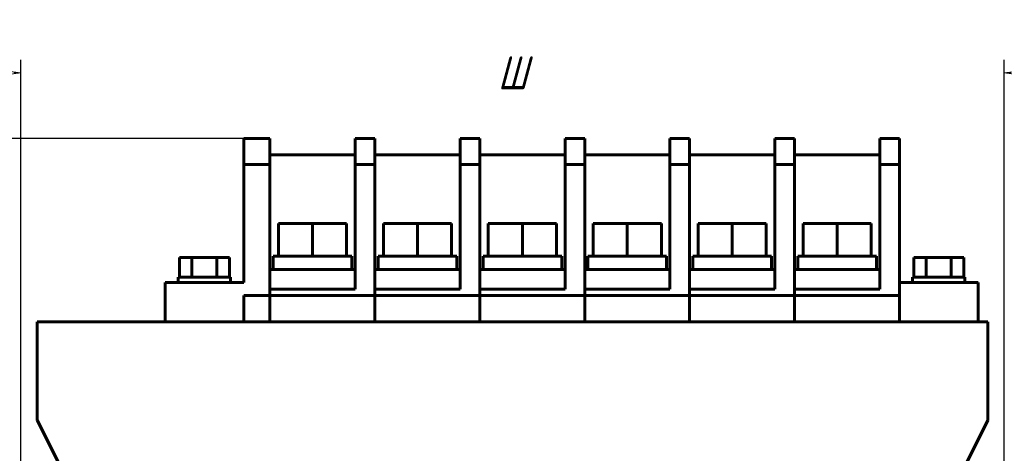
# Model space of a CAD drawing. Header units: millimetres. Extents: x 0 to 420, y 0 to 594.
# Tile 3 of 6: x 75 to 226, y 225 to 292. Entities that reach past the tile are written whole.
import ezdxf

# ---------------------------------------------------------------- set-up
doc = ezdxf.new("R2010")
doc.units = ezdxf.units.MM
doc.linetypes.add('K5LT_BASIC', pattern=[0])
doc.linetypes.add('K5LT_THIN', pattern=[0])
doc.layers.add('Системный слой', color=7, linetype='Continuous')
doc.styles.add('KDIMTEXTSTYLE', font='GOST_AU.SHX', dxfattribs={"width": 0.96, "oblique": 15, "height": 5})
doc.dimstyles.new('KDIMSTYLE (1.00)', dxfattribs={"dimtxt": 5, "dimasz": 1, "dimexe": 2, "dimexo": 0, "dimgap": 1, "dimtad": 1, "dimtxsty": 'KDIMTEXTSTYLE', "dimsah": 1, "dimcen": 0, "dimdle": 1, "dimadec": 0, "dimazin": 0, "dimtfac": 0.667, "dimtmove": 0, "dimatfit": 3, "dimfxl": 1, "dimtvp": 1, "dimtolj": 1, "dimtzin": 0, "dimarcsym": 0})

# ---------------------------------------------------------------- blocks, each defined once
blk = doc.blocks.new('U12')
at = {"layer": 'Системный слой', "color": 150, "linetype": 'K5LT_BASIC', "lineweight": 60, "true_color": 0x0080ff}
for p, q in [((114.01, 255.5), (114.81, 255.5)), ((114.81, 255.5), (120, 255.5)), ((120.01, 255.5), (125.2, 255.5)), ((125.21, 255.5), (126.01, 255.5))]:
    blk.add_line(p, q, dxfattribs=at)
blk = doc.blocks.new('U13')
at = {"layer": 'Системный слой', "color": 150, "linetype": 'K5LT_BASIC', "lineweight": 60, "true_color": 0x0080ff}
for p, q in [((114.81, 255.5), (114.81, 255.5)), ((120, 255.5), (120.01, 255.5))]:
    blk.add_line(p, q, dxfattribs=at)
blk = doc.blocks.new('U14')
at = {"layer": 'Системный слой', "color": 150, "linetype": 'K5LT_BASIC', "lineweight": 60, "true_color": 0x0080ff}
for p, q in [((120.01, 255.5), (120.01, 255.5)), ((125.2, 255.5), (125.21, 255.5))]:
    blk.add_line(p, q, dxfattribs=at)
blk = doc.blocks.new('U15')
at = {"layer": 'Системный слой', "color": 150, "linetype": 'K5LT_BASIC', "lineweight": 60, "true_color": 0x0080ff}
for p, q in [((130.01, 255.5), (130.81, 255.5)), ((130.81, 255.5), (136, 255.5)), ((136.01, 255.5), (141.2, 255.5)), ((141.21, 255.5), (142.01, 255.5))]:
    blk.add_line(p, q, dxfattribs=at)
blk = doc.blocks.new('U16')
at = {"layer": 'Системный слой', "color": 150, "linetype": 'K5LT_BASIC', "lineweight": 60, "true_color": 0x0080ff}
for p, q in [((146.01, 255.5), (146.81, 255.5)), ((146.81, 255.5), (152, 255.5)), ((152.01, 255.5), (157.2, 255.5)), ((157.21, 255.5), (158.01, 255.5))]:
    blk.add_line(p, q, dxfattribs=at)
blk = doc.blocks.new('U17')
at = {"layer": 'Системный слой', "color": 150, "linetype": 'K5LT_BASIC', "lineweight": 60, "true_color": 0x0080ff}
for p, q in [((162.01, 255.5), (162.81, 255.5)), ((162.81, 255.5), (168, 255.5)), ((168.01, 255.5), (173.2, 255.5)), ((173.21, 255.5), (174.01, 255.5))]:
    blk.add_line(p, q, dxfattribs=at)
blk = doc.blocks.new('U18')
at = {"layer": 'Системный слой', "color": 150, "linetype": 'K5LT_BASIC', "lineweight": 60, "true_color": 0x0080ff}
for p, q in [((178.01, 255.5), (178.81, 255.5)), ((178.81, 255.5), (184, 255.5)), ((184.01, 255.5), (189.2, 255.5)), ((189.21, 255.5), (190.01, 255.5))]:
    blk.add_line(p, q, dxfattribs=at)
blk = doc.blocks.new('U19')
at = {"layer": 'Системный слой', "color": 150, "linetype": 'K5LT_BASIC', "lineweight": 60, "true_color": 0x0080ff}
for p, q in [((194.01, 255.5), (194.81, 255.5)), ((194.81, 255.5), (200, 255.5)), ((200.01, 255.5), (205.2, 255.5)), ((205.21, 255.5), (206.01, 255.5))]:
    blk.add_line(p, q, dxfattribs=at)
blk = doc.blocks.new('U20')
at = {"layer": 'Системный слой', "color": 150, "linetype": 'K5LT_BASIC', "lineweight": 60, "true_color": 0x0080ff}
for p, q in [((136.01, 255.5), (136.01, 255.5)), ((141.2, 255.5), (141.21, 255.5))]:
    blk.add_line(p, q, dxfattribs=at)
blk = doc.blocks.new('U21')
at = {"layer": 'Системный слой', "color": 150, "linetype": 'K5LT_BASIC', "lineweight": 60, "true_color": 0x0080ff}
for p, q in [((130.81, 255.5), (130.81, 255.5)), ((136, 255.5), (136.01, 255.5))]:
    blk.add_line(p, q, dxfattribs=at)
blk = doc.blocks.new('U22')
at = {"layer": 'Системный слой', "color": 150, "linetype": 'K5LT_BASIC', "lineweight": 60, "true_color": 0x0080ff}
for p, q in [((152.01, 255.5), (152.01, 255.5)), ((157.2, 255.5), (157.21, 255.5))]:
    blk.add_line(p, q, dxfattribs=at)
blk = doc.blocks.new('U23')
at = {"layer": 'Системный слой', "color": 150, "linetype": 'K5LT_BASIC', "lineweight": 60, "true_color": 0x0080ff}
for p, q in [((146.81, 255.5), (146.81, 255.5)), ((152, 255.5), (152.01, 255.5))]:
    blk.add_line(p, q, dxfattribs=at)
blk = doc.blocks.new('U24')
at = {"layer": 'Системный слой', "color": 150, "linetype": 'K5LT_BASIC', "lineweight": 60, "true_color": 0x0080ff}
for p, q in [((168.01, 255.5), (168.01, 255.5)), ((173.2, 255.5), (173.21, 255.5))]:
    blk.add_line(p, q, dxfattribs=at)
blk = doc.blocks.new('U25')
at = {"layer": 'Системный слой', "color": 150, "linetype": 'K5LT_BASIC', "lineweight": 60, "true_color": 0x0080ff}
for p, q in [((162.81, 255.5), (162.81, 255.5)), ((168, 255.5), (168.01, 255.5))]:
    blk.add_line(p, q, dxfattribs=at)
blk = doc.blocks.new('U26')
at = {"layer": 'Системный слой', "color": 150, "linetype": 'K5LT_BASIC', "lineweight": 60, "true_color": 0x0080ff}
for p, q in [((178.81, 255.5), (178.81, 255.5)), ((184, 255.5), (184.01, 255.5))]:
    blk.add_line(p, q, dxfattribs=at)
blk = doc.blocks.new('U27')
at = {"layer": 'Системный слой', "color": 150, "linetype": 'K5LT_BASIC', "lineweight": 60, "true_color": 0x0080ff}
for p, q in [((184.01, 255.5), (184.01, 255.5)), ((189.2, 255.5), (189.21, 255.5))]:
    blk.add_line(p, q, dxfattribs=at)
blk = doc.blocks.new('U28')
at = {"layer": 'Системный слой', "color": 150, "linetype": 'K5LT_BASIC', "lineweight": 60, "true_color": 0x0080ff}
for p, q in [((194.81, 255.5), (194.81, 255.5)), ((200, 255.5), (200.01, 255.5))]:
    blk.add_line(p, q, dxfattribs=at)
blk = doc.blocks.new('U29')
at = {"layer": 'Системный слой', "color": 150, "linetype": 'K5LT_BASIC', "lineweight": 60, "true_color": 0x0080ff}
for p, q in [((200.01, 255.5), (200.01, 255.5)), ((205.2, 255.5), (205.21, 255.5))]:
    blk.add_line(p, q, dxfattribs=at)
blk = doc.blocks.new('U32')
at = {"layer": 'Системный слой', "color": 150, "linetype": 'K5LT_BASIC', "lineweight": 60, "true_color": 0x0080ff}
for p, q in [((78.01, 245.5), (97.51, 245.5)), ((221.51, 245.5), (223.01, 245.5))]:
    blk.add_line(p, q, dxfattribs=at)
blk = doc.blocks.new('KDIMARROW_01')
at = {"layer": 'Системный слой'}
blk.add_hatch(color=0, dxfattribs=at).paths.add_polyline_path([(0, 0), (-5, 0.66), (-4.5, 0), (-5, -0.66)])
at = {"layer": 'Системный слой', "color": 0, "linetype": 'K5LT_THIN', "lineweight": 18}
for p, q in [((-4.5, 0), (-5, 0.66)), ((-5, 0.66), (0, 0)), ((0, 0), (-5, -0.66)), ((-5, -0.66), (-4.5, 0)), ((0, 0), (-1, 0))]:
    blk.add_line(p, q, dxfattribs=at)

msp = doc.modelspace()

# ---------------------------------------------------------------- linework, layer by layer
at = {"layer": 'Системный слой', "color": 150, "linetype": 'K5LT_BASIC', "lineweight": 60, "true_color": 0x0080ff}
for p, q in [((109.506, 269.502), (109.506, 273.502)), ((109.506, 273.502), (113.506, 273.502)), ((113.506, 273.502), (113.506, 269.502)), ((126.506, 273.502), (126.506, 269.502)), ((129.506, 273.502), (126.506, 273.502)), ((129.506, 273.502), (129.506, 269.502)), ((145.506, 273.502), (142.506, 273.502)), ((142.506, 273.502), (142.506, 269.502)), ((145.506, 273.502), (145.506, 269.502)), ((158.506, 273.502), (158.506, 269.502)), ((161.506, 273.502), (158.506, 273.502)), ((161.506, 273.502), (161.506, 269.502)), ((174.506, 273.502), (174.506, 269.502)), ((177.506, 273.502), (174.506, 273.502)), ((177.506, 273.502), (177.506, 269.502)), ((193.506, 273.502), (190.506, 273.502)), ((190.506, 273.502), (190.506, 269.502)), ((193.506, 273.502), (193.506, 269.502)), ((206.506, 273.502), (206.506, 269.502)), ((209.506, 273.502), (206.506, 273.502)), ((209.506, 273.502), (209.506, 269.502)), ((126.506, 271.002), (113.506, 271.002)), ((142.506, 271.002), (129.506, 271.002)), ((158.506, 271.002), (145.506, 271.002)), ((174.506, 271.002), (161.506, 271.002)), ((190.506, 271.002), (177.506, 271.002)), ((206.506, 271.002), (193.506, 271.002)), ((109.506, 269.502), (109.506, 251.502)), ((113.506, 269.502), (109.506, 269.502)), ((113.506, 269.502), (113.506, 249.502)), ((126.506, 269.502), (126.506, 250.502)), ((129.506, 269.502), (126.506, 269.502)), ((129.506, 269.502), (129.506, 249.502)), ((145.506, 269.502), (142.506, 269.502)), ((142.506, 269.502), (142.506, 250.502)), ((145.506, 269.502), (145.506, 249.502)), ((161.506, 269.502), (158.506, 269.502)), ((158.506, 269.502), (158.506, 250.502)), ((161.506, 269.502), (161.506, 249.502)), ((177.506, 269.502), (174.506, 269.502)), ((174.506, 269.502), (174.506, 250.502)), ((177.506, 269.502), (177.506, 249.502)), ((193.506, 269.502), (190.506, 269.502)), ((190.506, 269.502), (190.506, 250.502)), ((193.506, 269.502), (193.506, 249.502)), ((206.506, 269.502), (206.506, 250.502)), ((209.506, 269.502), (206.506, 269.502)), ((209.506, 269.502), (209.506, 249.502)), ((114.806, 260.502), (120.006, 260.502)), ((114.806, 260.502), (114.806, 255.502)), ((120.006, 260.502), (125.206, 260.502)), ((120.006, 260.502), (120.006, 255.502)), ((125.206, 260.502), (125.206, 255.502)), ((130.806, 260.502), (136.006, 260.502)), ((130.806, 260.502), (130.806, 255.502)), ((136.006, 260.502), (141.206, 260.502)), ((136.006, 260.502), (136.006, 255.502)), ((141.206, 260.502), (141.206, 255.502)), ((146.806, 260.502), (146.806, 255.502)), ((146.806, 260.502), (152.006, 260.502)), ((152.006, 260.502), (152.006, 255.502)), ((152.006, 260.502), (157.206, 260.502)), ((157.206, 260.502), (157.206, 255.502)), ((162.806, 260.502), (168.006, 260.502)), ((162.806, 260.502), (162.806, 255.502)), ((168.006, 260.502), (168.006, 255.502)), ((168.006, 260.502), (173.206, 260.502)), ((173.206, 260.502), (173.206, 255.502)), ((178.806, 260.502), (178.806, 255.502)), ((178.806, 260.502), (184.006, 260.502)), ((184.006, 260.502), (189.206, 260.502)), ((184.006, 260.502), (184.006, 255.502)), ((189.206, 260.502), (189.206, 255.502)), ((194.806, 260.502), (200.006, 260.502)), ((194.806, 260.502), (194.806, 255.502)), ((200.006, 260.502), (205.206, 260.502)), ((200.006, 260.502), (200.006, 255.502)), ((205.206, 260.502), (205.206, 255.502)), ((99.696, 255.336), (99.696, 252.336)), ((99.696, 255.336), (101.601, 255.336)), ((101.601, 255.336), (101.601, 252.336)), ((101.601, 255.336), (105.412, 255.336)), ((105.412, 255.336), (105.412, 252.336)), ((105.412, 255.336), (107.317, 255.336)), ((107.317, 255.336), (107.317, 252.336)), ((114.006, 255.502), (114.006, 253.502)), ((126.006, 255.502), (126.006, 253.502)), ((130.006, 255.502), (130.006, 253.502)), ((142.006, 255.502), (142.006, 253.502)), ((146.006, 255.502), (146.006, 253.502)), ((158.006, 255.502), (158.006, 253.502)), ((162.006, 255.502), (162.006, 253.502)), ((174.006, 255.502), (174.006, 253.502)), ((178.006, 255.502), (178.006, 253.502)), ((190.006, 255.502), (190.006, 253.502)), ((194.006, 255.502), (194.006, 253.502)), ((206.006, 255.502), (206.006, 253.502)), ((211.696, 255.336), (211.696, 252.336)), ((211.696, 255.336), (213.601, 255.336)), ((213.601, 255.336), (213.601, 252.336)), ((213.601, 255.336), (217.412, 255.336)), ((217.412, 255.336), (217.412, 252.336)), ((217.412, 255.336), (219.317, 255.336)), ((219.317, 255.336), (219.317, 252.336)), ((107.506, 252.336), (99.506, 252.336)), ((99.506, 251.502), (99.506, 252.336)), ((107.506, 251.502), (107.506, 252.336)), ((113.506, 253.502), (126.506, 253.502)), ((129.506, 253.502), (142.506, 253.502)), ((145.506, 253.502), (158.506, 253.502)), ((161.506, 253.502), (174.506, 253.502)), ((177.506, 253.502), (190.506, 253.502)), ((193.506, 253.502), (206.506, 253.502)), ((219.506, 252.336), (211.506, 252.336)), ((211.506, 251.502), (211.506, 252.336)), ((219.506, 251.502), (219.506, 252.336)), ((97.506, 251.502), (97.506, 245.502)), ((109.506, 251.502), (97.506, 251.502)), ((209.506, 251.502), (209.506, 245.502)), ((221.506, 251.502), (209.506, 251.502)), ((221.506, 251.502), (221.506, 245.502)), ((109.506, 249.502), (113.506, 249.502)), ((109.506, 249.502), (109.506, 245.502)), ((126.506, 250.502), (113.506, 250.502)), ((113.506, 250.502), (113.506, 249.502)), ((129.506, 249.502), (113.506, 249.502)), ((113.506, 249.502), (113.506, 245.502)), ((113.506, 249.502), (113.506, 245.502)), ((129.506, 250.502), (129.506, 249.502)), ((142.506, 250.502), (129.506, 250.502)), ((129.506, 249.502), (129.506, 245.502)), ((129.506, 249.502), (129.506, 245.502)), ((145.506, 249.502), (129.506, 249.502)), ((145.506, 250.502), (145.506, 249.502)), ((158.506, 250.502), (145.506, 250.502)), ((145.506, 249.502), (145.506, 245.502)), ((145.506, 249.502), (145.506, 245.502)), ((161.506, 249.502), (145.506, 249.502)), ((161.506, 250.502), (161.506, 249.502)), ((174.506, 250.502), (161.506, 250.502)), ((161.506, 249.502), (161.506, 245.502)), ((177.506, 249.502), (161.506, 249.502)), ((161.506, 249.502), (161.506, 245.502)), ((190.506, 250.502), (177.506, 250.502)), ((177.506, 250.502), (177.506, 249.502)), ((177.506, 249.502), (177.506, 245.502)), ((177.506, 249.502), (177.506, 245.502)), ((193.506, 249.502), (177.506, 249.502)), ((193.506, 250.502), (193.506, 249.502)), ((206.506, 250.502), (193.506, 250.502)), ((193.506, 249.502), (193.506, 245.502)), ((209.506, 249.502), (193.506, 249.502)), ((193.506, 249.502), (193.506, 245.502)), ((78.006, 243.502), (78.006, 245.502)), ((109.506, 245.502), (97.506, 245.502)), ((113.506, 245.502), (109.506, 245.502)), ((129.506, 245.502), (113.506, 245.502)), ((145.506, 245.502), (129.506, 245.502)), ((161.506, 245.502), (145.506, 245.502)), ((177.506, 245.502), (161.506, 245.502)), ((193.506, 245.502), (177.506, 245.502)), ((209.506, 245.502), (193.506, 245.502)), ((221.506, 245.502), (209.506, 245.502)), ((223.006, 245.502), (223.006, 243.502)), ((78.006, 230.502), (78.006, 243.502)), ((223.006, 230.502), (223.006, 243.502)), ((78.006, 230.502), (88.006, 210.502)), ((213.006, 210.502), (223.006, 230.502))]:
    msp.add_line(p, q, dxfattribs=at)

# ---------------------------------------------------------------- block references
at = {"layer": 'Системный слой'}
for name in ['U12', 'U13', 'U14', 'U15', 'U21', 'U20', 'U16', 'U23', 'U22', 'U17', 'U25', 'U24', 'U18', 'U26', 'U27', 'U19', 'U28', 'U29', 'U32']:
    msp.add_blockref(name, (0, 0), dxfattribs=at)

# ---------------------------------------------------------------- dimensions: what is measured, and where the dimension line sits
at = {"layer": 'Системный слой', "color": 7}
msp.add_linear_dim(base=(75.506, 283.502), p1=(225.506, 202.952), p2=(75.506, 202.952), location=(150.506, 283.502), text='\\H5.0;\\W0.965;\\Q15;\\H5.0;\\W0.965;\\Q15;\\Q15;Ш', dimstyle='KDIMSTYLE (1.00)', override={"dimexo": 0, "dimblk1": 'KDIMARROW_01', "dimblk2": 'KDIMARROW_01', "dimse1": 0, "dimse2": 0, "dimclrt": 7, "dimtolj": 1}, dxfattribs=at).render()
msp.add_linear_dim(base=(65.506, 273.502), p1=(90.006, 100.502), p2=(109.506, 273.502), angle=90, location=(65.506, 187.002), text='\\H5.0;\\W0.965;\\Q15;\\H5.0;\\W0.965;\\Q15;\\Q15;В', dimstyle='KDIMSTYLE (1.00)', override={"dimexo": 0, "dimblk1": 'KDIMARROW_01', "dimblk2": 'KDIMARROW_01', "dimse1": 0, "dimse2": 0, "dimclrt": 7, "dimtolj": 1}, dxfattribs=at).render()

doc.saveas('drawing.dxf')
